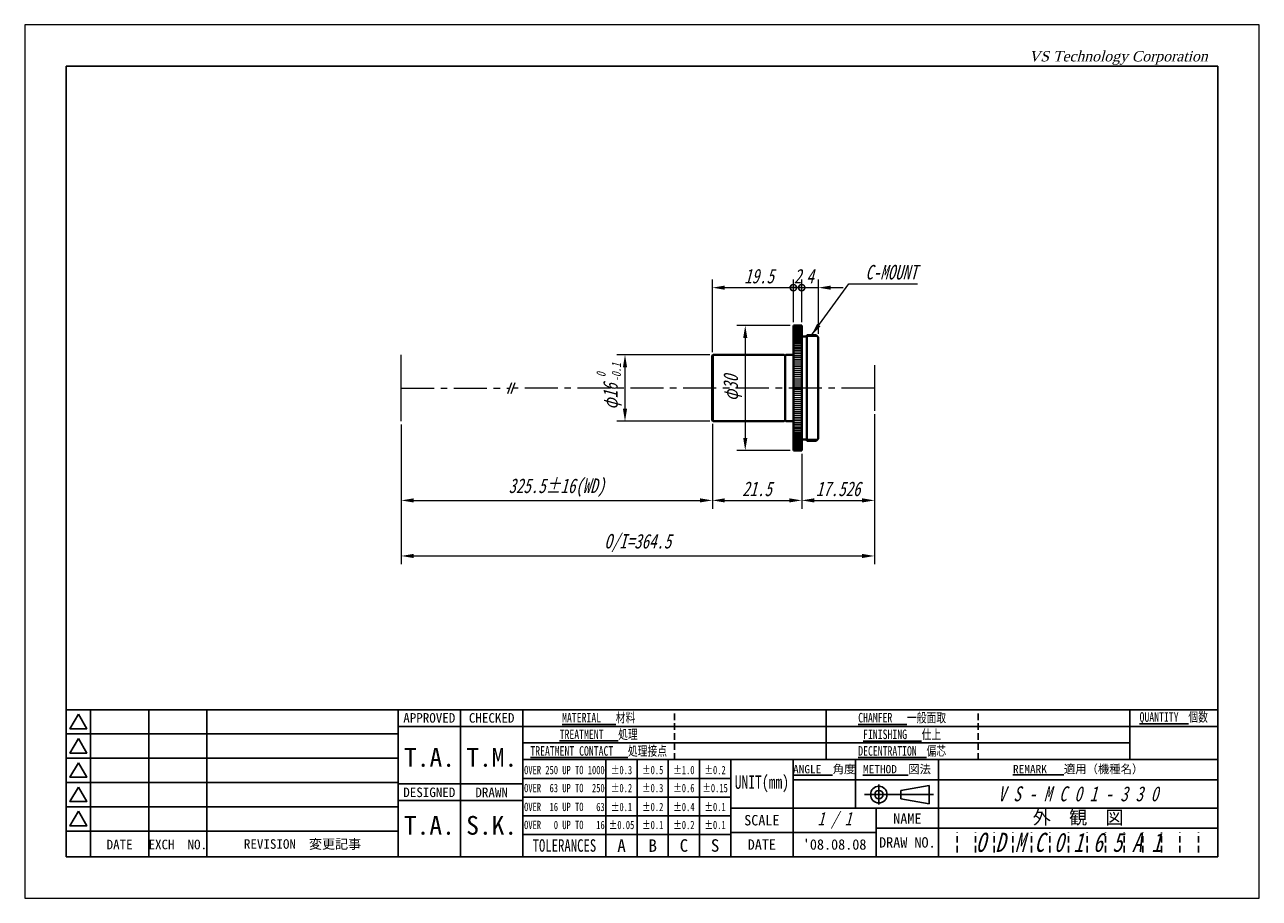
# Model space of a CAD drawing. Header units: millimetres. Extents: x -297 to 297, y -865 to 210.
import ezdxf

# ---------------------------------------------------------------- set-up
doc = ezdxf.new("R2010")
doc.units = ezdxf.units.MM
doc.header["$LTSCALE"] = 0.25
doc.header["$MEASUREMENT"] = 0
doc.linetypes.add('CENTER', pattern=[50.8, 31.75, -6.35, 6.35, -6.35])
doc.linetypes.add('HIDDEN', pattern=[9.525, 6.35, -3.175])
for name, color, linetype, lineweight in [('11-太線', 7, 'Continuous', 40), ('12-中線', 7, 'Continuous', 20), ('13-細線', 7, 'Continuous', 9), ('2-中心線', 5, 'CENTER', 20), ('4-寸法線', 5, 'Continuous', 20), ('5-文字', 5, 'Continuous', 20), ('6-図面枠', 5, 'Continuous', 25), ('補助線', 254, 'Continuous', 0)]:
    doc.layers.add(name, color=color, linetype=linetype, lineweight=lineweight)
doc.styles.add('(TNK)aSS', font='MS Gothic.ttf', dxfattribs={"width": 0.75, "oblique": 15, "height": 3.5})
doc.styles.add('italic_01', font='MS Gothic.ttf', dxfattribs={"width": 0.75, "oblique": 15, "height": 2})
doc.styles.add('narrow_01', font='MS Gothic.ttf', dxfattribs={"width": 0.75, "height": 2})
doc.styles.add('VST', font='CENTURY.TTF', dxfattribs={"oblique": 15, "height": 2.5})
doc.dimstyles.new('TMIZO', dxfattribs={"dimscale": 0, "dimtxt": 3.5, "dimasz": 3, "dimexe": 2, "dimexo": 0.8, "dimgap": 1, "dimtad": 3, "dimtoh": 1, "dimdec": 1, "dimrnd": 0.005, "dimdsep": 46, "dimtxsty": '(TNK)aSS', "dimcen": 0, "dimclrd": 7, "dimclre": 7, "dimclrt": 7, "dimaunit": 1, "dimadec": 0, "dimazin": 2, "dimtfac": 1, "dimtdec": 1, "dimtmove": 0, "dimatfit": 3, "dimfxl": 1, "dimtolj": 1, "dimtzin": 0, "dimlwd": -1, "dimlwe": -1, "dimarcsym": 0})

# ---------------------------------------------------------------- blocks, each defined once
blk = doc.blocks.new('_DotSmall')
at = {"color": 0, "linetype": 'ByBlock', "const_width": 0.5}
blk.add_lwpolyline([(-0.0625, 0, 1), (0.0625, 0, 1)], format="xyb", close=True, dxfattribs=at)
blk = doc.blocks.new('*D8')
at = {"layer": '4-寸法線', "color": 7}
for p, q in [((165.42, 131.27), (165.42, 148.79)), ((184.92, 138.47), (184.92, 148.79)), ((168.42, 146.79), (184.92, 146.79))]:
    blk.add_line(p, q, dxfattribs=at)
blk.add_solid([(168.42, 147.29), (168.42, 146.29), (165.42, 146.79)], dxfattribs=at)
at = {"layer": 'Defpoints', "color": 0}
for p in [(184.92, 146.79), (184.92, 137.67), (165.42, 130.47)]:
    blk.add_point(p, dxfattribs=at)
at = {"layer": '4-寸法線', "color": 7, "xscale": 3, "yscale": 3, "zscale": 3}
blk.add_blockref('_DotSmall', (184.92, 146.79), dxfattribs=at)
at = {"layer": '4-寸法線', "color": 7, "insert": (176.67, 149.54), "char_height": 3.5, "attachment_point": 5, "style": '(TNK)aSS'}
blk.add_mtext('\\A1;19.5', dxfattribs=at)
blk = doc.blocks.new('*D9')
at = {"layer": '4-寸法線', "color": 7}
for p, q in [((204.44, 116.37), (204.44, 80.29)), ((90.56, 113.87), (90.56, 80.29)), ((93.56, 82.29), (201.44, 82.29))]:
    blk.add_line(p, q, dxfattribs=at)
for points in [[(93.56, 82.79), (93.56, 81.79), (90.56, 82.29)], [(201.44, 82.79), (201.44, 81.79), (204.44, 82.29)]]:
    blk.add_solid(points, dxfattribs=at)
at = {"layer": 'Defpoints', "color": 0}
for p in [(204.44, 117.17), (90.56, 114.67), (204.44, 82.29)]:
    blk.add_point(p, dxfattribs=at)
at = {"layer": '4-寸法線', "color": 7, "insert": (147.5, 85.41), "char_height": 3.5, "attachment_point": 5, "style": '(TNK)aSS'}
blk.add_mtext('\\A1;O/I=364.5', dxfattribs=at)
blk = doc.blocks.new('*D10')
at = {"layer": '4-寸法線', "color": 7}
for p, q in [((186.92, 138.47), (186.92, 148.79)), ((190.92, 135.67), (190.92, 148.79)), ((186.92, 146.79), (183.92, 146.79)), ((186.92, 146.79), (190.92, 146.79)), ((193.92, 146.79), (196.92, 146.79))]:
    blk.add_line(p, q, dxfattribs=at)
blk.add_solid([(193.92, 147.29), (193.92, 146.29), (190.92, 146.79)], dxfattribs=at)
at = {"layer": 'Defpoints', "color": 0}
for p in [(190.92, 146.79), (186.92, 137.67), (190.92, 134.87)]:
    blk.add_point(p, dxfattribs=at)
at = {"layer": '4-寸法線', "color": 7, "xscale": 3, "yscale": 3, "zscale": 3}
blk.add_blockref('_DotSmall', (186.92, 146.79), dxfattribs=at)
at = {"layer": '4-寸法線', "color": 7, "insert": (188.92, 149.54), "char_height": 3.5, "attachment_point": 5, "style": '(TNK)aSS'}
blk.add_mtext('\\A1;4', dxfattribs=at)
blk = doc.blocks.new('*D11')
at = {"layer": '4-寸法線', "color": 7}
for p, q in [((184.92, 138.47), (184.92, 148.79)), ((186.92, 138.47), (186.92, 148.79)), ((184.92, 146.79), (186.92, 146.79))]:
    blk.add_line(p, q, dxfattribs=at)
at = {"layer": 'Defpoints', "color": 0}
for p in [(186.92, 146.79), (184.92, 137.67), (186.92, 137.67)]:
    blk.add_point(p, dxfattribs=at)
at = {"layer": '4-寸法線', "color": 7, "insert": (185.92, 149.54), "char_height": 3.5, "attachment_point": 5, "style": '(TNK)aSS'}
blk.add_mtext('\\A1;2', dxfattribs=at)
blk = doc.blocks.new('_None')
blk = doc.blocks.new('*D12')
at = {"layer": '4-寸法線', "color": 7}
for p, q in [((204.44, 116.37), (204.44, 93.65)), ((186.92, 106.87), (186.92, 93.65)), ((189.92, 95.65), (201.44, 95.65))]:
    blk.add_line(p, q, dxfattribs=at)
for points in [[(189.92, 96.15), (189.92, 95.15), (186.92, 95.65)], [(201.44, 96.15), (201.44, 95.15), (204.44, 95.65)]]:
    blk.add_solid(points, dxfattribs=at)
at = {"layer": 'Defpoints', "color": 0}
for p in [(204.44, 117.17), (186.92, 107.67), (204.44, 95.65)]:
    blk.add_point(p, dxfattribs=at)
at = {"layer": '4-寸法線', "color": 7, "insert": (195.68, 98.4), "char_height": 3.5, "attachment_point": 5, "style": '(TNK)aSS'}
blk.add_mtext('\\A1;17.526', dxfattribs=at)
blk = doc.blocks.new('*D13')
at = {"layer": '4-寸法線', "color": 7}
for p, q in [((184.12, 137.67), (171.34, 137.67)), ((173.34, 134.67), (173.34, 110.67)), ((184.12, 107.67), (171.34, 107.67))]:
    blk.add_line(p, q, dxfattribs=at)
for points in [[(172.84, 134.67), (173.84, 134.67), (173.34, 137.67)], [(172.84, 110.67), (173.84, 110.67), (173.34, 107.67)]]:
    blk.add_solid(points, dxfattribs=at)
at = {"layer": 'Defpoints', "color": 0}
for p in [(184.92, 137.67), (173.34, 107.67), (184.92, 107.67)]:
    blk.add_point(p, dxfattribs=at)
at = {"layer": '4-寸法線', "color": 7, "insert": (170.31, 122.67), "char_height": 3.5, "attachment_point": 5, "rotation": 90, "style": '(TNK)aSS'}
blk.add_mtext('\\A1;φ30', dxfattribs=at)
blk = doc.blocks.new('*D15')
at = {"layer": '4-寸法線', "color": 7}
for p, q in [((164.82, 130.67), (142.41, 130.67)), ((144.41, 127.67), (144.41, 117.67)), ((164.82, 114.67), (142.41, 114.67))]:
    blk.add_line(p, q, dxfattribs=at)
for points in [[(143.91, 127.67), (144.91, 127.67), (144.41, 130.67)], [(143.91, 117.67), (144.91, 117.67), (144.41, 114.67)]]:
    blk.add_solid(points, dxfattribs=at)
at = {"layer": 'Defpoints', "color": 0}
for p in [(165.62, 130.67), (144.41, 114.67), (165.62, 114.67)]:
    blk.add_point(p, dxfattribs=at)
at = {"layer": '4-寸法線', "color": 7, "insert": (141.37, 120.62), "char_height": 3.5, "attachment_point": 5, "rotation": 90, "style": '(TNK)aSS'}
blk.add_mtext('\\A1;φ16', dxfattribs=at)
blk = doc.blocks.new('*D16')
at = {"layer": '4-寸法線', "color": 7}
for p, q in [((165.42, 114.07), (165.42, 93.65)), ((186.92, 106.87), (186.92, 93.65)), ((168.42, 95.65), (183.92, 95.65))]:
    blk.add_line(p, q, dxfattribs=at)
for points in [[(168.42, 96.15), (168.42, 95.15), (165.42, 95.65)], [(183.92, 96.15), (183.92, 95.15), (186.92, 95.65)]]:
    blk.add_solid(points, dxfattribs=at)
at = {"layer": 'Defpoints', "color": 0}
for p in [(165.42, 114.87), (186.92, 107.67), (186.92, 95.65)]:
    blk.add_point(p, dxfattribs=at)
at = {"layer": '4-寸法線', "color": 7, "insert": (176.17, 98.4), "char_height": 3.5, "attachment_point": 5, "style": '(TNK)aSS'}
blk.add_mtext('\\A1;21.5', dxfattribs=at)
blk = doc.blocks.new('*D17')
at = {"layer": '4-寸法線', "color": 7}
for p, q in [((90.56, 113.87), (90.56, 93.65)), ((165.42, 114.07), (165.42, 93.65)), ((93.56, 95.65), (162.42, 95.65))]:
    blk.add_line(p, q, dxfattribs=at)
for points in [[(93.56, 96.15), (93.56, 95.15), (90.56, 95.65)], [(162.42, 96.15), (162.42, 95.15), (165.42, 95.65)]]:
    blk.add_solid(points, dxfattribs=at)
at = {"layer": 'Defpoints', "color": 0}
for p in [(90.56, 114.67), (165.42, 114.87), (165.42, 95.65)]:
    blk.add_point(p, dxfattribs=at)
at = {"layer": '4-寸法線', "color": 7, "insert": (127.99, 98.7), "char_height": 3.5, "attachment_point": 5, "style": '(TNK)aSS'}
blk.add_mtext('\\A1;325.5±16(WD)', dxfattribs=at)

msp = doc.modelspace()

# ---------------------------------------------------------------- linework, layer by layer
at = {"layer": '11-太線', "color": 0}
for p, q in [((184.916, 107.667), (184.916, 137.667)), ((184.916, 137.667), (186.916, 137.667)), ((186.916, 137.667), (186.916, 107.667)), ((188.116, 135.017), (186.916, 135.017)), ((188.116, 109.967), (188.116, 135.367)), ((188.116, 135.367), (190.416, 135.367)), ((190.416, 135.367), (190.916, 134.867)), ((190.916, 122.667), (190.916, 134.867)), ((165.416, 130.467), (165.616, 130.667)), ((165.416, 130.467), (165.416, 114.867)), ((182.736, 130.667), (165.616, 130.667)), ((182.736, 130.667), (182.936, 130.467)), ((182.936, 130.467), (183.136, 130.667)), ((182.936, 114.867), (182.936, 130.467)), ((183.136, 130.667), (184.916, 130.667)), ((190.916, 122.667), (190.916, 110.467)), ((165.416, 114.867), (165.616, 114.667)), ((165.616, 114.667), (182.736, 114.667)), ((182.736, 114.667), (182.936, 114.867)), ((182.936, 114.867), (183.136, 114.667)), ((183.136, 114.667), (184.916, 114.667)), ((188.116, 110.317), (186.916, 110.317)), ((188.116, 109.967), (190.416, 109.967)), ((190.416, 109.967), (190.916, 110.467)), ((186.916, 107.667), (184.916, 107.667))]:
    msp.add_line(p, q, dxfattribs=at)
at = {"layer": '12-中線', "color": 0}
for p, q in [((190.766, 135.017), (188.116, 135.017)), ((165.616, 130.667), (165.616, 114.667)), ((190.766, 110.317), (188.116, 110.317))]:
    msp.add_line(p, q, dxfattribs=at)
at = {"layer": '13-細線', "color": 0}
for p, q in [((184.916, 137.663), (186.916, 137.663)), ((184.916, 137.645), (186.916, 137.645)), ((184.916, 137.609), (186.916, 137.609)), ((184.916, 137.558), (186.916, 137.558)), ((184.916, 137.489), (186.916, 137.489)), ((184.916, 137.404), (186.916, 137.404)), ((184.916, 137.303), (186.916, 137.303)), ((184.916, 137.185), (186.916, 137.185)), ((184.916, 137.052), (186.916, 137.052)), ((184.916, 136.902), (186.916, 136.902)), ((184.916, 136.736), (186.916, 136.736)), ((184.916, 136.555), (186.916, 136.555)), ((184.916, 136.359), (186.916, 136.359)), ((184.916, 136.147), (186.916, 136.147)), ((184.916, 135.92), (186.916, 135.92)), ((184.916, 135.679), (186.916, 135.679)), ((184.916, 135.423), (186.916, 135.423)), ((184.916, 135.153), (186.916, 135.153)), ((184.916, 134.869), (186.916, 134.869)), ((184.916, 134.571), (186.916, 134.571)), ((184.916, 134.26), (186.916, 134.26)), ((184.916, 133.936), (186.916, 133.936)), ((184.916, 133.6), (186.916, 133.6)), ((184.916, 133.252), (186.916, 133.252)), ((184.916, 132.892), (186.916, 132.892)), ((184.916, 132.52), (186.916, 132.52)), ((184.916, 132.138), (186.916, 132.138)), ((184.916, 131.745), (186.916, 131.745)), ((184.916, 131.342), (186.916, 131.342)), ((184.916, 130.929), (186.916, 130.929)), ((184.916, 130.507), (186.916, 130.507)), ((184.916, 130.077), (186.916, 130.077)), ((184.916, 129.638), (186.916, 129.638)), ((184.916, 129.192), (186.916, 129.192)), ((184.916, 128.738), (186.916, 128.738)), ((184.916, 128.277), (186.916, 128.277)), ((184.916, 127.81), (186.916, 127.81)), ((184.916, 127.338), (186.916, 127.338)), ((184.916, 126.86), (186.916, 126.86)), ((184.916, 126.378), (186.916, 126.378)), ((184.916, 125.892), (186.916, 125.892)), ((184.916, 125.401), (186.916, 125.401)), ((184.916, 124.908), (186.916, 124.908)), ((184.916, 124.413), (186.916, 124.413)), ((184.916, 123.915), (186.916, 123.915)), ((184.916, 123.416), (186.916, 123.416)), ((184.916, 122.917), (186.916, 122.917)), ((184.916, 122.417), (186.916, 122.417)), ((184.916, 121.917), (186.916, 121.917)), ((184.916, 121.418), (186.916, 121.418)), ((184.916, 120.921), (186.916, 120.921)), ((184.916, 120.425), (186.916, 120.425)), ((184.916, 119.932), (186.916, 119.932)), ((184.916, 119.442), (186.916, 119.442)), ((184.916, 118.955), (186.916, 118.955)), ((184.916, 118.473), (186.916, 118.473)), ((184.916, 117.995), (186.916, 117.995)), ((184.916, 117.523), (186.916, 117.523)), ((184.916, 117.056), (186.916, 117.056)), ((184.916, 116.596), (186.916, 116.596)), ((184.916, 116.142), (186.916, 116.142)), ((184.916, 115.695), (186.916, 115.695)), ((184.916, 115.256), (186.916, 115.256)), ((184.916, 114.826), (186.916, 114.826)), ((184.916, 114.404), (186.916, 114.404)), ((184.916, 113.991), (186.916, 113.991)), ((184.916, 113.588), (186.916, 113.588)), ((184.916, 113.195), (186.916, 113.195)), ((184.916, 112.813), (186.916, 112.813)), ((184.916, 112.441), (186.916, 112.441)), ((184.916, 112.081), (186.916, 112.081)), ((184.916, 111.733), (186.916, 111.733)), ((184.916, 111.397), (186.916, 111.397)), ((184.916, 111.073), (186.916, 111.073)), ((184.916, 110.762), (186.916, 110.762)), ((184.916, 110.465), (186.916, 110.465)), ((184.916, 110.181), (186.916, 110.181)), ((184.916, 109.911), (186.916, 109.911)), ((184.916, 109.655), (186.916, 109.655)), ((184.916, 109.413), (186.916, 109.413)), ((184.916, 109.186), (186.916, 109.186)), ((184.916, 108.975), (186.916, 108.975)), ((184.916, 108.778), (186.916, 108.778)), ((184.916, 108.597), (186.916, 108.597)), ((184.916, 108.431), (186.916, 108.431)), ((184.916, 108.282), (186.916, 108.282)), ((184.916, 108.148), (186.916, 108.148)), ((184.916, 108.03), (186.916, 108.03)), ((184.916, 107.929), (186.916, 107.929)), ((184.916, 107.844), (186.916, 107.844)), ((184.916, 107.776), (186.916, 107.776)), ((184.916, 107.724), (186.916, 107.724)), ((184.916, 107.689), (186.916, 107.689)), ((184.916, 107.67), (186.916, 107.67))]:
    msp.add_line(p, q, dxfattribs=at)
at = {"layer": '2-中心線', "color": 0}
for p, q in [((90.558, 122.667), (116.697, 122.667)), ((116.227, 121.375), (117.168, 123.959)), ((117.027, 121.375), (117.968, 123.959)), ((204.442, 122.667), (117.497, 122.667))]:
    msp.add_line(p, q, dxfattribs=at)
at = {"layer": '4-寸法線', "color": 0}
for p, q in [((90.558, 114.665), (90.558, 130.668)), ((204.442, 128.167), (204.442, 117.167))]:
    msp.add_line(p, q, dxfattribs=at)
at = {"layer": '6-図面枠'}
for p, q in [((10, 200), (10, 10)), ((287, 200), (10, 200)), ((287, 10), (287, 200)), ((287, 45.333), (10, 45.333)), ((15.833, 45.333), (15.833, 10)), ((29.833, 45.333), (29.833, 10)), ((43.833, 45.333), (43.833, 10)), ((89.833, 45.333), (89.833, 10)), ((104.833, 45.333), (104.833, 10)), ((119.833, 45.333), (119.833, 10)), ((192.833, 33.333), (192.833, 45.333)), ((265.833, 33.333), (265.833, 45.333)), ((15.833, 39.5), (10, 39.5)), ((29.833, 39.5), (15.833, 39.5)), ((43.833, 39.5), (29.833, 39.5)), ((89.833, 39.5), (43.833, 39.5)), ((287, 41.333), (89.833, 41.333)), ((265.833, 37.333), (119.833, 37.333)), ((15.833, 33.667), (10, 33.667)), ((29.833, 33.667), (15.833, 33.667)), ((43.833, 33.667), (29.833, 33.667)), ((89.833, 33.667), (43.833, 33.667)), ((287, 33.333), (119.833, 33.333)), ((139.833, 10), (139.833, 33.333)), ((147.333, 10), (147.333, 33.333)), ((154.833, 10), (154.833, 33.333)), ((162.333, 10), (162.333, 33.333)), ((169.833, 10), (169.833, 33.333)), ((184.833, 21.667), (184.833, 33.333)), ((199.833, 21.667), (199.833, 33.333)), ((219.833, 10), (219.833, 33.333)), ((15.833, 27.833), (10, 27.833)), ((29.833, 27.833), (15.833, 27.833)), ((43.833, 27.833), (29.833, 27.833)), ((89.833, 27.833), (43.833, 27.833)), ((119.833, 27.5), (89.833, 27.5)), ((169.833, 28.833), (119.833, 28.833)), ((287, 28.5), (184.833, 28.5)), ((205.476, 27.327), (205.476, 22.527)), ((217.596, 27.151), (210.8, 25.94)), ((217.596, 24.927), (217.596, 27.151)), ((169.833, 24.333), (119.833, 24.333)), ((202.004, 24.927), (218.661, 24.927)), ((210.8, 24.927), (210.8, 25.94)), ((210.8, 24.927), (210.8, 23.913)), ((217.596, 22.702), (210.8, 23.913)), ((217.596, 24.927), (217.596, 22.702)), ((15.833, 22), (10, 22)), ((29.833, 22), (15.833, 22)), ((43.833, 22), (29.833, 22)), ((89.833, 22), (43.833, 22)), ((119.833, 23.5), (89.833, 23.5)), ((169.833, 21.667), (287, 21.667)), ((184.833, 10), (184.833, 21.667)), ((204.833, 10), (204.833, 21.667)), ((169.833, 19.833), (119.833, 19.833)), ((15.833, 16.167), (10, 16.167)), ((29.833, 16.167), (15.833, 16.167)), ((43.833, 16.167), (29.833, 16.167)), ((89.833, 16.167), (43.833, 16.167)), ((169.833, 15.333), (119.833, 15.333)), ((204.833, 15.833), (169.833, 15.833)), ((287, 16.833), (204.833, 16.833)), ((219.833, 16.833), (219.833, 10)), ((10, 10), (287, 10))]:
    msp.add_line(p, q, dxfattribs=at)
at = {"layer": '6-図面枠', "linetype": 'HIDDEN'}
for p, q in [((156.333, 33.333), (156.333, 45.333)), ((229.333, 33.333), (229.333, 45.333))]:
    msp.add_line(p, q, dxfattribs=at)
at = {"layer": '6-図面枠', "color": 2, "linetype": 'HIDDEN'}
for p, q in [((224.3, 11), (224.3, 15.833)), ((228.767, 11), (228.767, 15.833)), ((233.233, 11), (233.233, 15.833)), ((237.7, 11), (237.7, 15.833)), ((242.167, 11), (242.167, 15.833)), ((246.633, 11), (246.633, 15.833)), ((251.1, 11), (251.1, 15.833)), ((255.567, 11), (255.567, 15.833)), ((260.033, 11), (260.033, 15.833)), ((264.5, 11), (264.5, 15.833)), ((268.967, 11), (268.967, 15.833)), ((273.433, 11), (273.433, 15.833)), ((277.9, 11), (277.9, 15.833)), ((282.367, 11), (282.367, 15.833))]:
    msp.add_line(p, q, dxfattribs=at)
at = {"layer": '6-図面枠'}
for points in [[(12.917, 44.25), (10.896, 40.75), (14.937, 40.75)], [(12.917, 38.417), (10.896, 34.917), (14.937, 34.917)], [(12.917, 32.583), (10.896, 29.083), (14.937, 29.083)], [(12.917, 26.75), (10.896, 23.25), (14.937, 23.25)], [(12.917, 20.917), (10.896, 17.417), (14.937, 17.417)]]:
    msp.add_lwpolyline(points, close=True, dxfattribs=at)
for radius in [2, 1]:
    msp.add_circle((205.476, 24.927), radius, dxfattribs=at)
at = {"layer": '補助線'}
for p, q in [((297, 210), (0, 210)), ((0, 210), (0, 0)), ((297, 0), (297, 210)), ((0, 0), (297, 0))]:
    msp.add_line(p, q, dxfattribs=at)

# ---------------------------------------------------------------- texts
at = {"layer": '4-寸法線', "color": 0, "insert": (137.542, 124.16), "char_height": 2.2, "width": 5.00622, "attachment_point": 1, "rotation": 90, "style": '(TNK)aSS'}
msp.add_mtext(' 0\\P-0.1', dxfattribs=at)
at = {"layer": '5-文字', "color": 0, "insert": (202.244, 148.709), "char_height": 3.5, "attachment_point": 7, "style": '(TNK)aSS'}
msp.add_mtext('\\A1;C-MOUNT', dxfattribs=at)
at = {"layer": '6-図面枠'}
for s, insert, char_height, width, attachment_point, style in [('VS Technology Corporation', (241.579, 203.674), 2.5, 50, 1, 'VST'), ('{\\LMATERIAL}   材料', (138.083, 43.294), 2.3, 36.5, 5, 'narrow_01'), ('{\\LCHAMFER}   一般面取', (211.083, 43.294), 2.3, 36.5, 5, 'narrow_01'), ('{\\fＭＳ ゴシック|b0|i0|c128|p49;\\LQUANTITY\\l  個数}', (276.417, 43.294), 2.3, 21.1667, 5, 'narrow_01'), ('{\\LTREATMENT}   処理', (138.083, 39.294), 2.3, 36.5, 5, 'narrow_01'), ('{\\LFINISHING}   仕上', (211.083, 39.294), 2.3, 36.5, 5, 'narrow_01'), ('{\\LTREATMENT CONTACT}   処理接点', (138.083, 35.294), 2.3, 36.5, 5, 'narrow_01'), ('{\\LDECENTRATION}  偏芯', (211.083, 35.294), 2.3, 36.5, 5, 'narrow_01'), ('OVER 250 UP TO 1000', (129.833, 30.817), 2, 20, 5, 'narrow_01'), ('±0.3', (143.583, 30.817), 2, 7.5, 5, 'narrow_01'), ('±0.5', (151.083, 30.817), 2, 7.5, 5, 'narrow_01'), ('±1.0', (158.583, 30.817), 2, 7.5, 5, 'narrow_01'), ('±0.2', (166.083, 30.817), 2, 7.5, 5, 'narrow_01'), ('UNIT(mm)', (177.333, 27.5), 3.2, 15, 5, 'narrow_01'), ('OVER  63 UP TO  250', (129.833, 26.483), 2, 20, 5, 'narrow_01'), ('±0.2', (143.583, 26.483), 2, 7.5, 5, 'narrow_01'), ('{\\fＭＳ ゴシック|b0|i0|c128|p49;±0.3}', (151.083, 26.483), 2, 7.5, 5, 'narrow_01'), ('{\\fＭＳ ゴシック|b0|i0|c128|p49;±0.6}', (158.583, 26.483), 2, 7.5, 5, 'narrow_01'), ('{\\fＭＳ ゴシック|b0|i0|c128|p49;±0.15}', (166.083, 26.483), 2, 7.5, 5, 'narrow_01'), ('V S - M C 0 1 - 3 3 0', (253.417, 25.083), 3.6, 67.1668, 5, 'italic_01'), ('OVER  16 UP TO   63', (129.833, 21.95), 2, 20, 5, 'narrow_01'), ('{\\fＭＳ ゴシック|b0|i0|c128|p49;±0.1}', (143.583, 21.95), 2, 7.5, 5, 'narrow_01'), ('{\\fＭＳ ゴシック|b0|i0|c128|p49;±0.2}', (151.083, 21.95), 2, 7.5, 5, 'narrow_01'), ('{\\fＭＳ ゴシック|b0|i0|c128|p49;±0.4}', (158.583, 21.95), 2, 7.5, 5, 'narrow_01'), ('{\\fＭＳ ゴシック|b0|i0|c128|p49;±0.1}', (166.083, 21.95), 2, 7.5, 5, 'narrow_01'), ('1 / 1', (194.833, 18.75), 3.2, 20, 5, 'italic_01'), ('OVER   0 UP TO   16', (129.833, 17.617), 2, 20, 5, 'narrow_01'), ('{\\fＭＳ ゴシック|b0|i0|c128|p49;±0.05}', (143.583, 17.617), 2, 7.5, 5, 'narrow_01'), ('{\\fＭＳ ゴシック|b0|i0|c128|p49;±0.1}', (151.083, 17.617), 2, 7.5, 5, 'narrow_01'), ('{\\fＭＳ ゴシック|b0|i0|c128|p49;±0.2}', (158.583, 17.617), 2, 7.5, 5, 'narrow_01'), ('{\\fＭＳ ゴシック|b0|i0|c128|p49;±0.1}', (166.083, 17.617), 2, 7.5, 5, 'narrow_01'), ('O D M C 0 1 6 5 A 1', (251.1, 13.417), 4.6, 64.8501, 5, 'italic_01'), ('TOLERANCES', (129.833, 12.667), 3, 20, 5, 'narrow_01')]:
    msp.add_mtext(s, dxfattribs=dict(at, insert=insert, char_height=char_height, width=width, attachment_point=attachment_point, style=style))
at = {"layer": '6-図面枠', "attachment_point": 5}
for s, insert, char_height, width in [('{\\fＭＳ ゴシック|b0|i0|c128|p49;APPROVED}', (97.333, 43.345), 2.3, 15), ('{\\fＭＳ ゴシック|b0|i0|c128|p49;CHECKED}', (112.333, 43.345), 2.3, 15), ('{\\fＭＳ ゴシック|b0|i0|c128|p49;T.A.}', (97.385, 33.833), 4.5, 15), ('{\\fMS Gothic|b0|i0|c128|p49;T.M.}', (112.365, 33.833), 4.5, 15), ('{\\fＭＳ ゴシック|b0|i0|c128|p49;\\LANGLE\\l  角度}', (192.333, 30.917), 2, 15), ('{\\fＭＳ ゴシック|b0|i0|c128|p49;\\LMETHOD\\l  図法}', (209.833, 30.917), 2, 20), ('{\\fＭＳ ゴシック|b0|i0|c128|p49;\\LREMARK\\l   適用（機種名）}', (253.417, 30.917), 2, 67.1667), ('{\\fＭＳ ゴシック|b0|i0|c128|p49;DESIGNED}', (97.333, 25.454), 2.3, 15), ('{\\fＭＳ ゴシック|b0|i0|c128|p49;DRAWN}', (112.333, 25.454), 2.3, 15), ('{\\fＭＳ ゴシック|b0|i0|c128|p49;外\u3000観\u3000図}', (253.417, 19.25), 3.2, 67.1667), ('{\\fＭＳ ゴシック|b0|i0|c128|p49;T.A.}', (97.353, 17.5), 4.5, 15), ('{\\fＭＳ ゴシック|b0|i0|c128|p49;S.K.}', (112.333, 17.5), 4.5, 15), ('{\\fＭＳ ゴシック|b0|i0|c128|p49;SCALE}', (177.333, 18.75), 2.5, 15), ('{\\fＭＳ ゴシック|b0|i0|c128|p49;NAME}', (212.333, 19.15), 2.5, 15), ('{\\fＭＳ ゴシック|b0|i0|c128|p49;EXCH  NO.}', (36.833, 12.917), 2.3, 14), ('{\\fＭＳ ゴシック|b0|i0|c128|p49;DRAW NO.}', (212.333, 13.417), 2.5, 15), ('{\\fＭＳ ゴシック|b0|i0|c128|p49;DATE}', (22.833, 12.917), 2.3, 14), ('{\\fＭＳ ゴシック|b0|i0|c128|p49;REVISION  変更記事}', (66.833, 12.917), 2.3, 46), ('{\\fＭＳ ゴシック|b0|i0|c128|p49;A}', (143.583, 12.667), 3, 7.5), ('{\\fＭＳ ゴシック|b0|i0|c128|p49;B}', (151.083, 12.667), 3, 7.5), ('{\\fＭＳ ゴシック|b0|i0|c128|p49;C}', (158.583, 12.667), 3, 7.5), ('{\\fＭＳ ゴシック|b0|i0|c128|p49;S}', (166.083, 12.667), 3, 7.5), ('{\\fＭＳ ゴシック|b0|i0|c128|p49;DATE}', (177.333, 12.917), 2.5, 15), ("{\\fMS Gothic|b0|i0|c128|p49;'08.08.08}", (194.833, 12.917), 2.5, 20)]:
    msp.add_mtext(s, dxfattribs=dict(at, insert=insert, char_height=char_height, width=width))

# ---------------------------------------------------------------- dimensions: what is measured, and where the dimension line sits
at = {"layer": '4-寸法線', "color": 0}
for base, p1, p2, override, picture, middle in [((184.916, 146.794), (165.416, 130.467), (184.916, 137.667), {"dimscale": 1, "dimblk2": 'DotSmall', "dimsah": 1}, '*D8', (176.666, 149.544)), ((186.916, 95.654), (165.416, 114.867), (186.916, 107.667), {"dimscale": 1}, '*D16', (176.166, 98.404))]:
    dim = msp.add_linear_dim(base=base, p1=p1, p2=p2, dimstyle='TMIZO', override=override, dxfattribs=at)
    dim.commit()
    dim.dimension.update_dxf_attribs({"geometry": picture, "text_midpoint": middle})
for base, p1, p2, override, picture, middle in [((190.916, 146.794), (186.916, 137.667), (190.916, 134.867), {"dimscale": 1, "dimblk1": 'DotSmall', "dimsah": 1}, '*D10', (188.916, 146.794)), ((186.916, 146.794), (184.916, 137.667), (186.916, 137.667), {"dimscale": 1, "dimblk1": 'None', "dimblk2": 'None', "dimsah": 1}, '*D11', (185.916, 146.794))]:
    dim = msp.add_linear_dim(base=base, p1=p1, p2=p2, dimstyle='TMIZO', override=override, dxfattribs=at)
    dim.commit()
    dim.dimension.update_dxf_attribs({"geometry": picture, "text_midpoint": middle, "dimtype": 160})
dim = msp.add_linear_dim(base=(173.342, 107.667), p1=(184.916, 137.667), p2=(184.916, 107.667), angle=90, text='φ<>', dimstyle='TMIZO', override={"dimscale": 1}, dxfattribs=at)
dim.commit()
dim.dimension.update_dxf_attribs({"geometry": '*D13', "text_midpoint": (170.308, 122.667)})
dim = msp.add_linear_dim(base=(144.409, 114.667), p1=(165.616, 130.667), p2=(165.616, 114.667), angle=90, text='φ<>', dimstyle='TMIZO', override={"dimscale": 1, "dimgap": 1, "dimdec": 2, "dimtol": 0, "dimlim": 0, "dimtm": 0.1, "dimtfac": 0.7, "dimtdec": 2, "dimtzin": 8}, dxfattribs=at)
dim.commit()
dim.dimension.update_dxf_attribs({"geometry": '*D15', "text_midpoint": (144.409, 120.615), "dimtype": 160})
for base, p1, p2, text, picture, middle in [((204.442, 82.289), (90.558, 114.665), (204.442, 117.167), 'O/I=364.5', '*D9', (147.5, 85.412)), ((204.442, 95.654), (186.916, 107.667), (204.442, 117.167), '17.526', '*D12', (195.679, 98.404)), ((165.416, 95.654), (90.558, 114.665), (165.416, 114.867), '325.5±16(WD)', '*D17', (127.987, 98.697))]:
    dim = msp.add_linear_dim(base=base, p1=p1, p2=p2, text=text, dimstyle='TMIZO', override={"dimscale": 1}, dxfattribs=at)
    dim.commit()
    dim.dimension.update_dxf_attribs({"geometry": picture, "text_midpoint": middle})

# ---------------------------------------------------------------- leaders
at = {"layer": '5-文字', "color": 0, "annotation_type": 0, "has_hookline": 1, "hookline_direction": 0, "text_width": 12.561}
msp.add_leader([(189.266, 135.367), (198.244, 147.709), (201.244, 147.709)], dimstyle='TMIZO', override={"dimscale": 1, "dimtad": 1}, dxfattribs=at)

doc.saveas('drawing.dxf')
